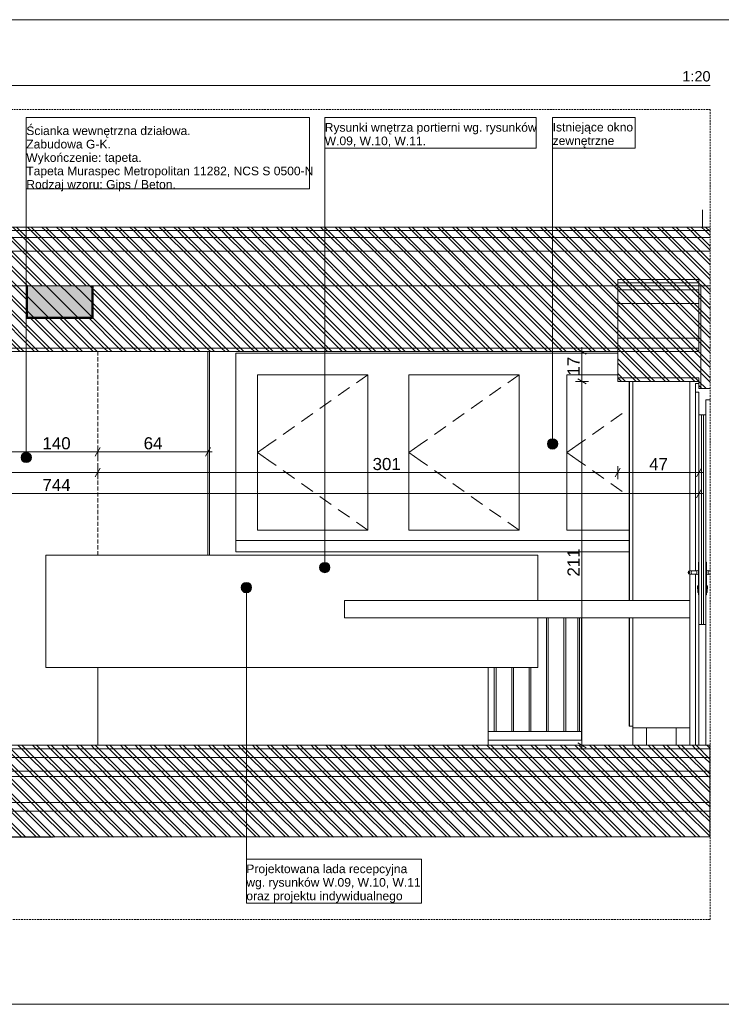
# Model space of a CAD drawing. Extents: x 180 to 9540, y 54 to 2910.
# Tile 3 of 82: x 2070 to 4101, y 60 to 2910. Entities that reach past the tile are written whole.
import ezdxf
from ezdxf.xclip import XClip

# ---------------------------------------------------------------- set-up
doc = ezdxf.new("R2010")
doc.units = 0
doc.header["$MEASUREMENT"] = 0
doc.header["$XCLIPFRAME"] = 0
for name, pattern in [('Krawędzie ukryte', [34, 24, -10]), ('Przerywana', [48, 24, -24]), ('Przerywana długa', [78, 50, -28])]:
    doc.linetypes.add(name, pattern=pattern)
for name, color, linetype in [('230-A Ściany działowe', 7, 'Continuous'), ('320-W Umeblowanie', 7, 'Continuous'), ('370-W Ściany projektowane', 7, 'Continuous'), ('380-W Istniejące elementy_ rury_ skrzynki', 7, 'Continuous'), ('399-W Wymiary i opisy', 7, 'Continuous'), ('420-K Ściany', 7, 'Continuous'), ('450-K Belki', 7, 'Continuous'), ('460-K Stropy', 7, 'Continuous'), ('530-I Wod_Kan', 7, 'Continuous'), ('810-G Ogólne', 7, 'Continuous'), ('820-G Rysunki Obrazki', 7, 'Continuous'), ('824-G Wypełnienia RŚ', 7, 'Continuous'), ('840-G Znaczniki ogólne', 7, 'Continuous')]:
    doc.layers.add(name, color=color, linetype=linetype)
doc.styles.add('STYL_AUTOMATYCZNY_2', font='arial.ttf')
doc.styles.add('STYL_AUTOMATYCZNY_3', font='arial.ttf')
pattern_1 = [(135, (4101.5, 809.8), (21.2132, 21.2132), [])]

# ---------------------------------------------------------------- blocks, each defined once
blk = doc.blocks.new('Rysunek_1_1', base_point=(4101.5, 809.8))
at = {"layer": '230-A Ściany działowe', "linetype": 'Continuous', "lineweight": 13}
h = blk.add_hatch(dxfattribs=at)
h.set_pattern_fill('Ściany_istniejące_0001', color=8, style=0, pattern_type=2)
h.set_pattern_definition(pattern_1)
h.paths.add_polyline_path([(4068.4, 2139.7), (4041.3, 2139.7), (4041.3, 1959.7), (4041.3, 1842.3), (4068.4, 1842.3)])
h = blk.add_hatch(dxfattribs=at)
h.set_pattern_fill('Ściany_istniejące_0001', color=8, style=0, pattern_type=2)
h.set_pattern_definition(pattern_1)
h.paths.add_polyline_path([(4036.3, 1842.3), (4041.3, 1842.3), (4041.3, 1959.7), (4036.3, 1959.7)])
at = {"layer": '450-K Belki', "linetype": 'Continuous', "lineweight": 0, "true_color": 0xbebebe}
blk.add_hatch(color=9, dxfattribs=at).paths.add_polyline_path([(2281.3, 2047.3), (2281.3, 2139.7), (2091.3, 2139.7), (2091.3, 2047.3)])
at = {"layer": '460-K Stropy', "linetype": 'Continuous', "lineweight": 13}
h = blk.add_hatch(dxfattribs=at)
h.set_pattern_fill('Ściany_istniejące_0001', color=8, style=0, pattern_type=2)
h.set_pattern_definition(pattern_1)
h.paths.add_polyline_path([(4068.4, 2309.8), (266.7, 2309.8), (266.7, 2299.8), (4068.4, 2299.8)])
h = blk.add_hatch(dxfattribs=at)
h.set_pattern_fill('Ściany_istniejące_0001', color=8, style=0, pattern_type=2)
h.set_pattern_definition(pattern_1)
h.paths.add_polyline_path([(4068.4, 2299.8), (266.7, 2299.8), (266.7, 2279.8), (4068.4, 2279.8)])
h = blk.add_hatch(dxfattribs=at)
h.set_pattern_fill('Ściany_istniejące_0001', color=8, style=0, pattern_type=2)
h.set_pattern_definition(pattern_1)
h.paths.add_polyline_path([(4068.4, 2279.8), (266.7, 2279.8), (4068.4, 2279.7)])
h = blk.add_hatch(dxfattribs=at)
h.set_pattern_fill('Ściany_istniejące_0001', color=8, style=0, pattern_type=2)
h.set_pattern_definition(pattern_1)
h.paths.add_polyline_path([(4068.4, 2279.7), (266.7, 2279.7), (266.7, 2239.7), (4068.4, 2239.7)])
h = blk.add_hatch(dxfattribs=at)
h.set_pattern_fill('Ściany_istniejące_0001', color=8, style=0, pattern_type=2)
h.set_pattern_definition(pattern_1)
h.paths.add_polyline_path([(266.7, 2139.7), (301.3, 2139.7), (2091.3, 2139.7), (2281.3, 2139.7), (3801.3, 2139.7), (3801.3, 2158.3), (4036.3, 2158.3), (4036.3, 2139.7), (4041.3, 2139.7), (4068.4, 2139.7), (4068.4, 2239.7), (266.7, 2239.7)])
h = blk.add_hatch(dxfattribs=at)
h.set_pattern_fill('Ściany_istniejące_0001', color=8, style=0, pattern_type=2)
h.set_pattern_definition(pattern_1)
h.paths.add_polyline_path([(301.3, 1959.7), (316.3, 1959.7), (3801.3, 1959.7), (3801.3, 2139.7), (2281.3, 2139.7), (2281.3, 2047.3), (2091.3, 2047.3), (2091.3, 2139.7), (301.3, 2139.7)])
h = blk.add_hatch(dxfattribs=at)
h.set_pattern_fill('Ściany_istniejące_0001', color=8, style=0, pattern_type=2)
h.set_pattern_definition(pattern_1)
h.paths.add_polyline_path([(3801.3, 2158.3), (3801.3, 2148.3), (4036.3, 2148.3), (4036.3, 2158.3)])
h = blk.add_hatch(dxfattribs=at)
h.set_pattern_fill('Ściany_istniejące_0001', color=8, style=0, pattern_type=2)
h.set_pattern_definition(pattern_1)
h.paths.add_polyline_path([(3801.3, 2148.3), (3801.3, 2128.3), (4036.3, 2128.3), (4036.3, 2148.3)])
h = blk.add_hatch(dxfattribs=at)
h.set_pattern_fill('Ściany_istniejące_0001', color=8, style=0, pattern_type=2)
h.set_pattern_definition(pattern_1)
h.paths.add_polyline_path([(4036.3, 2139.7), (4036.3, 1959.7), (4041.3, 1959.7), (4041.3, 2139.7)])
h = blk.add_hatch(dxfattribs=at)
h.set_pattern_fill('Ściany_istniejące_0001', color=8, style=0, pattern_type=2)
h.set_pattern_definition(pattern_1)
h.paths.add_polyline_path([(3801.3, 2128.3), (4036.3, 2128.2)])
h = blk.add_hatch(dxfattribs=at)
h.set_pattern_fill('Ściany_istniejące_0001', color=8, style=0, pattern_type=2)
h.set_pattern_definition(pattern_1)
h.paths.add_polyline_path([(3801.3, 2128.2), (3801.3, 2088.2), (4036.3, 2088.2), (4036.3, 2128.2)])
h = blk.add_hatch(dxfattribs=at)
h.set_pattern_fill('Ściany_istniejące_0001', color=8, style=0, pattern_type=2)
h.set_pattern_definition(pattern_1)
h.paths.add_polyline_path([(3801.3, 2088.2), (3801.3, 1988.2), (4036.3, 1988.2), (4036.3, 2088.2)])
h = blk.add_hatch(dxfattribs=at)
h.set_pattern_fill('Ściany_istniejące_0001', color=8, style=0, pattern_type=2)
h.set_pattern_definition(pattern_1)
h.paths.add_polyline_path([(3801.3, 1988.2), (3801.3, 1873.2), (4036.3, 1873.2), (4036.3, 1988.2)])
h = blk.add_hatch(dxfattribs=at)
h.set_pattern_fill('Ściany_istniejące_0001', color=8, style=0, pattern_type=2)
h.set_pattern_definition(pattern_1)
h.paths.add_polyline_path([(316.3, 1959.7), (316.3, 1949.7), (3801.3, 1949.7), (3801.3, 1959.7)])
h = blk.add_hatch(dxfattribs=at)
h.set_pattern_fill('Ściany_istniejące_0001', color=8, style=0, pattern_type=2)
h.set_pattern_definition(pattern_1)
h.paths.add_polyline_path([(3801.3, 1863.2), (4036.3, 1863.2), (4036.3, 1873.2), (3801.3, 1873.2)])
h = blk.add_hatch(dxfattribs=at)
h.set_pattern_fill('Ściany_istniejące_0001', color=8, style=0, pattern_type=2)
h.set_pattern_definition(pattern_1)
h.paths.add_polyline_path([(266.7, 809.8), (266.7, 799.8), (4068.4, 799.8), (4068.4, 809.8)])
h = blk.add_hatch(dxfattribs=at)
h.set_pattern_fill('Ściany_istniejące_0001', color=8, style=0, pattern_type=2)
h.set_pattern_definition(pattern_1)
h.paths.add_polyline_path([(266.7, 799.8), (266.7, 774.8), (4068.4, 774.8), (4068.4, 799.8)])
h = blk.add_hatch(dxfattribs=at)
h.set_pattern_fill('Ściany_istniejące_0001', color=8, style=0, pattern_type=2)
h.set_pattern_definition(pattern_1)
h.paths.add_polyline_path([(266.7, 774.8), (266.7, 734.8), (4068.4, 734.8), (4068.4, 774.8)])
h = blk.add_hatch(dxfattribs=at)
h.set_pattern_fill('Ściany_istniejące_0001', color=8, style=0, pattern_type=2)
h.set_pattern_definition(pattern_1)
h.paths.add_polyline_path([(266.7, 734.8), (266.7, 719.8), (4068.4, 719.8), (4068.4, 734.8)])
h = blk.add_hatch(dxfattribs=at)
h.set_pattern_fill('Ściany_istniejące_0001', color=8, style=0, pattern_type=2)
h.set_pattern_definition(pattern_1)
h.paths.add_polyline_path([(266.7, 719.8), (266.7, 719.5), (4068.4, 719.5), (4068.4, 719.8)])
h = blk.add_hatch(dxfattribs=at)
h.set_pattern_fill('Ściany_istniejące_0001', color=8, style=0, pattern_type=2)
h.set_pattern_definition(pattern_1)
h.paths.add_polyline_path([(266.7, 719.5), (266.7, 644.5), (4068.4, 644.5), (4068.4, 719.5)])
h = blk.add_hatch(dxfattribs=at)
h.set_pattern_fill('Ściany_istniejące_0001', color=8, style=0, pattern_type=2)
h.set_pattern_definition(pattern_1)
h.paths.add_polyline_path([(266.7, 644.5), (266.7, 619.5), (4068.4, 619.5), (4068.4, 644.5)])
h = blk.add_hatch(dxfattribs=at)
h.set_pattern_fill('Ściany_istniejące_0001', color=8, style=0, pattern_type=2)
h.set_pattern_definition(pattern_1)
h.paths.add_polyline_path([(266.7, 544.5), (4068.4, 544.5), (4068.4, 619.5), (266.7, 619.5)])
at = {"layer": '820-G Rysunki Obrazki', "linetype": 'Continuous', "lineweight": 13}
for points in [[(3597.8, 1682.1), (3598.9, 1676.4), (3602.2, 1671.5), (3607, 1668.3), (3612.8, 1667.1), (3618.5, 1668.3), (3623.4, 1671.5), (3626.6, 1676.4), (3627.8, 1682.1), (3626.6, 1687.9), (3623.4, 1692.7), (3618.5, 1696), (3612.8, 1697.1), (3607, 1696), (3602.2, 1692.7), (3598.9, 1687.9)], [(2074.4, 1642.8), (2075.6, 1637.1), (2078.8, 1632.2), (2083.7, 1629), (2089.4, 1627.8), (2095.2, 1629), (2100, 1632.2), (2103.3, 1637.1), (2104.4, 1642.8), (2103.3, 1648.6), (2100, 1653.4), (2095.2, 1656.7), (2089.4, 1657.8), (2083.7, 1656.7), (2078.8, 1653.4), (2075.6, 1648.6)], [(2938.2, 1324.3), (2939.4, 1318.5), (2942.6, 1313.7), (2947.5, 1310.4), (2953.2, 1309.3), (2959, 1310.4), (2963.8, 1313.7), (2967.1, 1318.5), (2968.2, 1324.3), (2967.1, 1330), (2963.8, 1334.9), (2959, 1338.1), (2953.2, 1339.3), (2947.5, 1338.1), (2942.6, 1334.9), (2939.4, 1330)], [(2711.3, 1266.1), (2712.5, 1260.3), (2715.7, 1255.4), (2720.6, 1252.2), (2726.3, 1251.1), (2732.1, 1252.2), (2736.9, 1255.4), (2740.2, 1260.3), (2741.3, 1266.1), (2740.2, 1271.8), (2736.9, 1276.7), (2732.1, 1279.9), (2726.3, 1281.1), (2720.6, 1279.9), (2715.7, 1276.7), (2712.5, 1271.8)]]:
    blk.add_hatch(color=154, dxfattribs=at).paths.add_polyline_path(points)
at = {"layer": '824-G Wypełnienia RŚ', "linetype": 'Continuous', "lineweight": 13}
h = blk.add_hatch(dxfattribs=at)
h.set_pattern_fill('_Poza_zakresem_opracowan_3E', color=8, style=0, pattern_type=2)
h.set_pattern_definition([(135.0483, (2167.91, 2076.05), (21.1774, 21.21317), [])])
h.paths.add_polyline_path([(4068.4, 2309.8), (266.7, 2309.8), (266.7, 1842.4), (316.3, 1842.3), (316.2, 1949.5), (3801.3, 1949.5), (3801.3, 1863.2), (4036.3, 1863.2), (4036.3, 1842.3), (4068.4, 1842.3)])
h = blk.add_hatch(dxfattribs=at)
h.set_pattern_fill('_Poza_zakresem_opracowan_3E', color=8, style=0, pattern_type=2)
h.set_pattern_definition([(135, (2167.146, 676.53), (21.2132, 21.2132), [])])
h.paths.add_polyline_path([(4068.1, 809.8), (266.7, 809.8), (266.7, 543.3), (4068.1, 544.5)])
at = {"color": 150, "linetype": 'Krawędzie ukryte', "lineweight": 13, "ltscale": 0.5}
blk.add_line((2296.2, 1359.8), (2296.2, 1949.7), dxfattribs=at)
at = {"layer": '230-A Ściany działowe', "color": 7, "linetype": 'Continuous', "lineweight": 13, "ltscale": 0.5}
for p, q in [((4026.3, 1857.3), (4026.3, 1832.3)), ((4026.3, 1857.3), (4026.3, 1857.3)), ((4036.3, 1873.2), (4036.3, 1863.2)), ((4026.3, 1314.8), (4026.3, 1832.3)), ((4026.3, 1832.3), (4026.3, 1832.3)), ((4041.3, 1842.3), (4036.3, 1842.3)), ((4036.3, 1815.8), (4036.3, 1832.3)), ((4068.4, 1842.3), (4041.3, 1842.3)), ((4036.3, 1765.8), (4036.3, 1815.8)), ((4036.3, 1815.8), (4036.3, 1815.8)), ((4036.3, 1339.8), (4036.3, 1765.8)), ((4036.3, 1765.8), (4036.3, 1159.8)), ((4036.3, 1765.8), (4036.3, 1765.8)), ((4043.3, 1159.8), (4043.3, 1765.8)), ((4049.3, 1159.8), (4049.3, 1765.8)), ((4056.3, 1765.8), (4056.3, 1159.8)), ((4036.3, 1521.1), (4036.3, 1499.1)), ((4056.4, 1521.1), (4056.4, 1499.1)), ((4036.3, 1480.7), (4036.3, 1451.2)), ((4056.4, 1480.7), (4056.4, 1451.2)), ((4036.3, 1432.8), (4036.3, 1403.4)), ((4056.4, 1432.8), (4056.4, 1403.4)), ((4036.3, 1385), (4036.3, 1355.5)), ((4056.4, 1385), (4056.4, 1355.5)), ((4034.8, 1339.8), (4034.8, 1244.8)), ((4036.3, 1339.8), (4034.8, 1339.8)), ((4036.3, 1342.3), (4036.3, 1339.8)), ((4056.3, 1339.8), (4057.8, 1339.8)), ((4056.4, 1342.3), (4056.4, 1339.8)), ((4057.8, 1339.8), (4057.8, 1244.8)), ((4004.8, 1309.8), (4006.3, 1313.3)), ((4005.9, 1309.8), (4007.3, 1313.3)), ((4006.3, 1313.3), (4009.8, 1314.8)), ((4009.1, 1309.8), (4010.2, 1313.3)), ((4009.8, 1314.8), (4010.6, 1314.8)), ((4010.6, 1314.8), (4012.8, 1314.8)), ((4012.8, 1314.8), (4016, 1314.8)), ((4014, 1309.8), (4014.6, 1313.3)), ((4016, 1314.8), (4019.8, 1314.8)), ((4019.8, 1314.8), (4029.8, 1314.8)), ((4029.8, 1315.8), (4034.8, 1316.3)), ((4029.8, 1315.8), (4029.8, 1315)), ((4029.8, 1315), (4029.8, 1314.8)), ((4029.8, 1313.3), (4029.8, 1314.8)), ((4029.8, 1309.8), (4029.8, 1313.3)), ((4034.8, 1316.3), (4034.8, 1315.4)), ((4034.8, 1315.4), (4034.8, 1313)), ((4062.8, 1315.8), (4057.8, 1316.3)), ((4062.8, 1315.8), (4062.8, 1315)), ((4062.8, 1315), (4062.8, 1312.8)), ((4062.8, 1313.3), (4062.8, 1314.8)), ((4068.4, 1314.8), (4062.8, 1314.8)), ((4062.8, 1309.8), (4062.8, 1313.3)), ((4062.8, 1312.8), (4062.8, 1309.8)), ((4006.3, 1306.3), (4004.8, 1309.8)), ((4007.3, 1306.3), (4005.9, 1309.8)), ((4009.8, 1304.8), (4006.3, 1306.3)), ((4010.2, 1306.3), (4009.1, 1309.8)), ((4009.8, 1304.8), (4010.6, 1304.8)), ((4010.6, 1304.8), (4012.8, 1304.8)), ((4012.8, 1304.8), (4016, 1304.8)), ((4014.6, 1306.3), (4014, 1309.8)), ((4016, 1304.8), (4019.8, 1304.8)), ((4019.8, 1304.8), (4029.8, 1304.8)), ((4026.3, 809.8), (4026.3, 1304.8)), ((4029.8, 1306.3), (4029.8, 1309.8)), ((4029.8, 1304.8), (4029.8, 1306.3)), ((4029.8, 1304.8), (4029.8, 1304.6)), ((4029.8, 1304.6), (4029.8, 1303.8)), ((4029.8, 1303.8), (4034.8, 1303.3)), ((4034.8, 1306.5), (4034.8, 1304.2)), ((4034.8, 1304.2), (4034.8, 1303.3)), ((4062.8, 1303.8), (4057.8, 1303.3)), ((4062.8, 1309.8), (4062.8, 1306.8)), ((4062.8, 1306.3), (4062.8, 1309.8)), ((4062.8, 1306.8), (4062.8, 1304.6)), ((4062.8, 1304.8), (4062.8, 1306.3)), ((4068.4, 1304.8), (4062.8, 1304.8)), ((4062.8, 1304.6), (4062.8, 1303.8)), ((4031.8, 1270.3), (4032.8, 1270.8)), ((4031.8, 1270.3), (4031.8, 1269.3)), ((4031.8, 1269.3), (4031.8, 1266.8)), ((4031.8, 1266.8), (4031.8, 1264.3)), ((4031.8, 1264.3), (4031.8, 1263.3)), ((4031.8, 1263.3), (4032.8, 1262.8)), ((4032.8, 1272.3), (4034.8, 1273.3)), ((4032.8, 1272.3), (4032.8, 1271)), ((4032.8, 1271), (4032.8, 1267.3)), ((4032.8, 1267.3), (4032.8, 1262.3)), ((4032.8, 1262.3), (4032.8, 1257.3)), ((4032.8, 1257.3), (4032.8, 1253.6)), ((4034.8, 1273.3), (4034.8, 1271.8)), ((4034.8, 1271.8), (4034.8, 1267.8)), ((4034.8, 1256.8), (4034.8, 1252.8)), ((4036.3, 1240.6), (4036.3, 1270.1)), ((4056.4, 1240.6), (4056.4, 1270.1)), ((4059.8, 1272.3), (4057.8, 1273.3)), ((4059.8, 1272.3), (4059.8, 1271)), ((4059.8, 1271), (4059.8, 1267.3)), ((4060.8, 1270.3), (4059.8, 1270.8)), ((4059.8, 1267.3), (4059.8, 1262.3)), ((4060.8, 1263.3), (4059.8, 1262.8)), ((4059.8, 1262.3), (4059.8, 1257.3)), ((4059.8, 1257.3), (4059.8, 1253.6)), ((4060.8, 1270.3), (4060.8, 1269.3)), ((4060.8, 1269.3), (4060.8, 1266.8)), ((4060.8, 1266.8), (4060.8, 1264.3)), ((4060.8, 1264.3), (4060.8, 1263.3)), ((4032.8, 1253.6), (4032.8, 1252.3)), ((4032.8, 1252.3), (4034.8, 1251.3)), ((4034.8, 1252.8), (4034.8, 1251.3)), ((4036.3, 1244.8), (4034.8, 1244.8)), ((4036.3, 1159.8), (4036.3, 1244.8)), ((4056.3, 1244.8), (4057.8, 1244.8)), ((4059.8, 1252.3), (4057.8, 1251.3)), ((4059.8, 1253.6), (4059.8, 1252.3)), ((4036.3, 1192.8), (4036.3, 1222.2)), ((4056.4, 1192.8), (4056.4, 1222.2)), ((4036.3, 1144.9), (4036.3, 1174.4)), ((4056.4, 1144.9), (4056.4, 1174.4)), ((4036.3, 809.8), (4036.3, 1159.8)), ((4036.3, 1159.8), (4036.3, 1159.8)), ((4036.3, 1104.5), (4036.3, 1126.5)), ((4056.4, 1104.5), (4056.4, 1126.5))]:
    blk.add_line(p, q, dxfattribs=at)
at = {"layer": '230-A Ściany działowe', "color": 7, "linetype": 'Continuous', "lineweight": 20, "ltscale": 0.5}
for p, q in [((4026.3, 1857.3), (4026.3, 1832.3)), ((4036.3, 1857.3), (4026.3, 1857.3)), ((4036.3, 1832.3), (4026.3, 1832.3)), ((4056.3, 1809.8), (4056.3, 1765.8)), ((4068.4, 1809.8), (4056.3, 1809.8)), ((4056.3, 1765.8), (4036.3, 1765.8)), ((4043.3, 1765.8), (4043.3, 1159.8)), ((4049.3, 1159.8), (4049.3, 1765.8)), ((4036.3, 1159.8), (4036.3, 809.8)), ((4056.3, 1159.8), (4036.3, 1159.8)), ((4056.3, 1159.8), (4056.3, 809.8))]:
    blk.add_line(p, q, dxfattribs=at)
at = {"layer": '230-A Ściany działowe', "color": 7, "linetype": 'Continuous', "lineweight": 13, "ltscale": 0.5, "flags": 128}
for points in [[(4041.3, 2139.7), (4041.3, 1959.7), (4041.3, 1842.3)], [(4036.3, 1863.2), (4036.3, 1857.3), (4036.3, 1842.3)]]:
    blk.add_lwpolyline(points, dxfattribs=at)
at = {"layer": '230-A Ściany działowe', "color": 7, "linetype": 'Continuous', "lineweight": 20, "ltscale": 0.5, "flags": 128}
blk.add_lwpolyline([(4036.3, 1832.3), (4036.3, 1815.8), (4036.3, 1765.8)], dxfattribs=at)
at = {"layer": '320-W Umeblowanie', "color": 94, "linetype": 'Continuous', "lineweight": 0, "ltscale": 0.5}
for p, q in [((2620.1, 1359.8), (2620.1, 1949.7)), ((4010.1, 1863.2), (4010.1, 1314.8)), ((4036.3, 1857.3), (4036.3, 1863.2)), ((2146.2, 1359.8), (2146.3, 1359.8)), ((2146.2, 1034.8), (2146.2, 1359.8)), ((2146.3, 1359.8), (3570.1, 1359.8)), ((2146.3, 1034.8), (2146.3, 1359.8)), ((3570.1, 1229), (3570.1, 1359.8)), ((4010.1, 1304.8), (4010.1, 809.8)), ((3010.6, 1179), (3010.6, 1229)), ((3010.6, 1229), (3010.6, 1229)), ((3010.6, 1229), (4010, 1229)), ((4010, 1179), (4010, 1229)), ((3010.6, 1179), (4010, 1179)), ((3010.6, 1179), (3010.6, 1179)), ((3570.1, 1034.8), (3570.1, 1179)), ((2146.2, 1034.8), (2146.3, 1034.8)), ((2146.3, 1034.8), (3570.1, 1034.8)), ((2296.3, 809.8), (2296.3, 1034.8)), ((3426.4, 809.8), (3426.4, 1034.8))]:
    blk.add_line(p, q, dxfattribs=at)
at = {"layer": '320-W Umeblowanie', "color": 7, "linetype": 'Continuous', "lineweight": 15, "ltscale": 0.5}
for p, q in [((3595.2, 1179), (3595.2, 849.8)), ((3600.2, 849.8), (3600.2, 1179)), ((3645.6, 1179), (3645.6, 849.8)), ((3650.6, 849.8), (3650.6, 1179)), ((3686, 849.8), (3686, 1179)), ((3691, 849.8), (3691, 1179)), ((3696, 1179), (3696, 849.8)), ((3444, 1034.8), (3444, 849.8)), ((3449, 849.8), (3449, 1034.8)), ((3494.4, 1034.8), (3494.4, 849.8)), ((3499.4, 849.8), (3499.4, 1034.8)), ((3544.8, 1034.8), (3544.8, 849.8)), ((3549.8, 849.8), (3549.8, 1034.8)), ((3444, 849.8), (3426.4, 849.8)), ((3444, 849.8), (3449, 849.8)), ((3494.4, 849.8), (3449, 849.8)), ((3494.4, 849.8), (3499.4, 849.8)), ((3544.8, 849.8), (3499.4, 849.8)), ((3544.8, 849.8), (3549.8, 849.8)), ((3595.2, 849.8), (3549.8, 849.8)), ((3595.2, 849.8), (3600.2, 849.8)), ((3645.6, 849.8), (3600.2, 849.8)), ((3645.6, 849.8), (3650.6, 849.8)), ((3696, 849.8), (3650.6, 849.8)), ((3696, 824.8), (3696, 849.8)), ((3426.4, 824.8), (3696, 824.8))]:
    blk.add_line(p, q, dxfattribs=at)
at = {"layer": '370-W Ściany projektowane', "color": 94, "linetype": 'Continuous', "lineweight": 0, "ltscale": 0.5}
blk.add_line((2615.2, 1359.8), (2615.2, 1949.7), dxfattribs=at)
at = {"layer": '380-W Istniejące elementy_ rury_ skrzynki', "color": 150, "linetype": 'Continuous', "lineweight": 13, "ltscale": 0.5}
for p, q in [((3834.8, 1863.2), (3834.8, 1229)), ((3834.9, 1229), (3834.9, 1863.2)), ((3834.9, 1863.2), (3834.9, 1229)), ((3844.9, 1229), (3844.9, 1863.2)), ((4009.9, 1314.8), (4009.9, 1863.2)), ((4009.9, 1229), (4009.9, 1304.8)), ((3834.8, 1179), (3834.8, 865)), ((3834.9, 865), (3834.9, 1179)), ((3834.9, 1179), (3834.9, 865)), ((3844.9, 859.8), (3844.9, 1179)), ((4009.9, 859.8), (4009.9, 1179)), ((3834.8, 865), (3834.9, 865)), ((3834.8, 865), (3834.9, 865)), ((3844.9, 865), (3834.9, 865)), ((3844.9, 859.8), (3844.9, 865)), ((3844.9, 809.8), (3844.9, 859.8)), ((3844.9, 809.8), (3844.9, 859.8)), ((3844.9, 859.8), (3844.9, 859.8)), ((3844.9, 859.8), (3884.9, 859.8)), ((3884.9, 809.8), (3884.9, 859.8)), ((3884.9, 859.8), (3969.9, 859.8)), ((3969.9, 809.8), (3969.9, 859.8)), ((3969.9, 859.8), (4009.9, 859.8)), ((3969.9, 809.8), (3969.9, 859.8)), ((4009.9, 809.8), (4009.9, 859.8))]:
    blk.add_line(p, q, dxfattribs=at)
at = {"layer": '399-W Wymiary i opisy', "color": 154, "linetype": 'Continuous', "lineweight": 13, "ltscale": 0.5}
for p, q in [((3716.5, 1949.5), (3679, 1949.5)), ((3710.3, 1942.3), (3685.3, 1956.7)), ((3697.8, 1949.5), (3697.8, 1961.7)), ((3697.8, 1863.2), (3697.8, 1949.5)), ((3716.5, 1863.2), (3679, 1863.2)), ((3685.3, 1870.4), (3710.3, 1856)), ((3697.8, 809.8), (3697.8, 1863.2)), ((1597.2, 1658.9), (2296.2, 1658.9)), ((2303.5, 1671.4), (2289, 1646.4)), ((2296.2, 1640.1), (2296.2, 1677.6)), ((2296.2, 1658.9), (2615.2, 1658.9)), ((2608, 1646.4), (2622.5, 1671.4)), ((2615.2, 1640.1), (2615.2, 1677.6)), ((2615.2, 1658.9), (2627.5, 1658.9)), ((342.5, 1598.9), (2296.2, 1598.9)), ((2303.5, 1611.4), (2289, 1586.4)), ((2296.2, 1580.1), (2296.2, 1617.6)), ((2296.2, 1598.9), (3801.3, 1598.9)), ((3808.5, 1611.4), (3794.1, 1586.4)), ((3801.3, 1580.1), (3801.3, 1617.6)), ((3801.3, 1598.9), (4036.3, 1598.9)), ((4029.1, 1586.4), (4043.5, 1611.4)), ((4036.3, 1580.1), (4036.3, 1617.6)), ((4036.3, 1598.9), (4048.5, 1598.9)), ((4029.1, 1526.4), (4043.5, 1551.4)), ((4036.3, 1520.1), (4036.3, 1557.6)), ((316.2, 1538.9), (4036.3, 1538.9)), ((4036.3, 1538.9), (4048.5, 1538.9)), ((3716.5, 809.8), (3679, 809.8)), ((3685.3, 817), (3710.3, 802.6)), ((3697.8, 797.6), (3697.8, 809.8))]:
    blk.add_line(p, q, dxfattribs=at)
at = {"layer": '420-K Ściany', "color": 7, "linetype": 'Continuous', "lineweight": 13, "ltscale": 0.5}
for p, q in [((2696, 1944.8), (3801.3, 1944.8)), ((2696, 1402.3), (2696, 1944.8)), ((2758.5, 1432.3), (2758.5, 1882.3)), ((2758.5, 1882.3), (3078.4, 1882.3)), ((3078.4, 1882.3), (3045.6, 1859.3)), ((3078.4, 1882.3), (3078.4, 1432.3)), ((3196.4, 1432.3), (3196.4, 1882.3)), ((3196.4, 1882.3), (3516.2, 1882.3)), ((3516.2, 1882.3), (3483.5, 1859.3)), ((3516.2, 1882.3), (3516.2, 1432.3)), ((3653.7, 1432.3), (3653.7, 1882.3)), ((3653.7, 1882.3), (3801.3, 1882.3)), ((3025.2, 1844.9), (2992.5, 1821.9)), ((3463, 1844.9), (3430.3, 1821.9)), ((2972, 1807.5), (2939.3, 1784.5)), ((3409.9, 1807.5), (3377.1, 1784.5)), ((2918.9, 1770.1), (2886.2, 1747.1)), ((3356.7, 1770.1), (3324, 1747.1)), ((3814, 1770.1), (3781.3, 1747.1)), ((3834.8, 1784.7), (3834.5, 1784.5)), ((2865.7, 1732.7), (2833, 1709.7)), ((3303.5, 1732.7), (3270.8, 1709.7)), ((3760.9, 1732.7), (3728.2, 1709.7)), ((2812.5, 1695.3), (2791.2, 1680.3)), ((3250.4, 1695.3), (3229.1, 1680.3)), ((3707.7, 1695.3), (3686.4, 1680.3)), ((2791.2, 1680.3), (2758.5, 1657.3)), ((2791.2, 1634.3), (2758.5, 1657.3)), ((3229.1, 1680.3), (3196.4, 1657.3)), ((3229.1, 1634.3), (3196.4, 1657.3)), ((3686.4, 1680.3), (3653.7, 1657.3)), ((3686.4, 1634.3), (3653.7, 1657.3)), ((2812.5, 1619.3), (2791.2, 1634.3)), ((3250.4, 1619.3), (3229.1, 1634.3)), ((3707.7, 1619.3), (3686.4, 1634.3)), ((2865.7, 1581.9), (2833, 1604.9)), ((3303.5, 1581.9), (3270.8, 1604.9)), ((3760.9, 1581.9), (3728.2, 1604.9)), ((2918.9, 1544.5), (2886.2, 1567.5)), ((3356.7, 1544.5), (3324, 1567.5)), ((3814, 1544.5), (3781.3, 1567.5)), ((2972, 1507.1), (2939.3, 1530.1)), ((3409.9, 1507.1), (3377.1, 1530.1)), ((3834.8, 1529.9), (3834.5, 1530.1)), ((3025.2, 1469.7), (2992.5, 1492.7)), ((3463, 1469.7), (3430.3, 1492.7)), ((3078.4, 1432.3), (3045.6, 1455.3)), ((3516.2, 1432.3), (3483.5, 1455.3)), ((3078.4, 1432.3), (2758.5, 1432.3)), ((3516.2, 1432.3), (3196.4, 1432.3)), ((3834.8, 1432.3), (3653.7, 1432.3)), ((3834.8, 1402.3), (2696, 1402.3)), ((2696, 1369.8), (2696, 1402.3)), ((3834.8, 1369.8), (2696, 1369.8))]:
    blk.add_line(p, q, dxfattribs=at)
at = {"layer": '450-K Belki', "color": 7, "linetype": 'Continuous', "lineweight": 50, "ltscale": 0.5}
for p, q in [((2091.3, 2139.7), (2091.3, 2047.3)), ((2281.3, 2139.7), (2281.3, 2047.3)), ((2281.3, 2047.3), (2091.3, 2047.3))]:
    blk.add_line(p, q, dxfattribs=at)
at = {"layer": '460-K Stropy', "color": 7, "linetype": 'Continuous', "lineweight": 13, "ltscale": 0.5}
for p, q in [((4068.4, 2309.8), (266.7, 2309.8)), ((4068.4, 2299.8), (266.7, 2299.8)), ((4068.4, 2279.7), (266.7, 2279.7)), ((4068.4, 2239.7), (266.7, 2239.7)), ((4036.3, 2158.3), (3801.3, 2158.3)), ((4036.3, 2148.3), (3801.3, 2148.3)), ((3801.3, 2128.2), (3801.3, 2088.2)), ((4036.3, 2128.2), (3801.3, 2128.2)), ((4036.3, 2128.2), (4036.3, 2088.2)), ((3801.3, 2088.2), (3801.3, 1988.2)), ((4036.3, 2088.2), (3801.3, 2088.2)), ((4036.3, 2088.2), (4036.3, 1988.2)), ((4036.3, 1988.2), (3801.3, 1988.2)), ((4036.3, 1988.2), (4036.3, 1959.7)), ((4036.3, 1959.7), (316.3, 1959.7)), ((4036.3, 1949.7), (316.3, 1949.7)), ((3801.3, 1863.2), (3801.3, 1949.7)), ((4036.3, 1959.7), (4036.3, 1949.7)), ((4036.3, 1873.2), (3801.3, 1873.2)), ((3801.3, 1863.2), (3801.3, 1863.2)), ((4036.3, 1863.2), (3801.3, 1863.2)), ((4068.4, 799.8), (266.7, 799.8)), ((4068.4, 774.8), (266.7, 774.8)), ((4068.4, 734.8), (266.7, 734.8)), ((4068.4, 719.5), (266.7, 719.5)), ((4068.4, 644.5), (266.7, 644.5)), ((4068.4, 619.5), (266.7, 619.5)), ((4068.4, 544.5), (266.7, 544.5))]:
    blk.add_line(p, q, dxfattribs=at)
at = {"layer": '460-K Stropy', "color": 7, "linetype": 'Przerywana', "lineweight": 13, "ltscale": 0.5}
for p, q in [((4068.4, 2279.8), (266.7, 2279.8)), ((4036.3, 2128.3), (3801.3, 2128.3)), ((4068.4, 719.8), (266.7, 719.8))]:
    blk.add_line(p, q, dxfattribs=at)
at = {"layer": '460-K Stropy', "color": 7, "linetype": 'Continuous', "lineweight": 13, "ltscale": 0.5, "flags": 128}
for points in [[(4068.4, 2139.7), (4041.3, 2139.7), (2281.3, 2139.7), (2091.3, 2139.7), (301.3, 2139.7), (266.7, 2139.7)], [(3801.3, 2158.3), (3801.3, 2148.3), (3801.3, 2128.3)], [(4036.3, 2158.3), (4036.3, 2148.3), (4036.3, 2128.3)], [(3801.3, 1988.2), (3801.3, 1873.2), (3801.3, 1863.2)], [(4068.4, 809.8), (4056.3, 809.8), (4036.3, 809.8), (301.3, 809.8), (281.3, 809.8), (266.7, 809.8)]]:
    blk.add_lwpolyline(points, dxfattribs=at)
at = {"layer": '530-I Wod_Kan', "color": 7, "linetype": 'Continuous', "lineweight": 13, "ltscale": 0.5}
blk.add_line((4046.3, 2309.8), (4046.3, 2359.8), dxfattribs=at)
at = {"layer": '820-G Rysunki Obrazki', "color": 154, "linetype": 'Continuous', "lineweight": 13, "ltscale": 0.5}
for p, q in [((2908.8, 2626.9), (2089.4, 2626.9)), ((2089.4, 2626.9), (2089.4, 2420.5)), ((2908.8, 2420.5), (2908.8, 2626.9)), ((3565.4, 2626.9), (2953.2, 2626.9)), ((2953.2, 2626.9), (2953.2, 2538.4)), ((3565.4, 2538.4), (3565.4, 2626.9)), ((3851.5, 2626.9), (3612.8, 2626.9)), ((3612.8, 2626.9), (3612.8, 2538.4)), ((3851.5, 2538.4), (3851.5, 2626.9)), ((2953.2, 2538.4), (3565.4, 2538.4)), ((2953.2, 1339.3), (2953.2, 2538.4)), ((2953.2, 2538.4), (3565.4, 2538.4)), ((3612.8, 2538.4), (3851.5, 2538.4)), ((3612.8, 1697.1), (3612.8, 2538.4)), ((3612.8, 2538.4), (3851.5, 2538.4)), ((2089.4, 2420.5), (2908.8, 2420.5)), ((2089.4, 1657.8), (2089.4, 2420.5)), ((2089.4, 2420.5), (2908.8, 2420.5)), ((2726.3, 1251.1), (2726.3, 352.4)), ((3233, 480.2), (2726.3, 480.2)), ((2726.3, 480.2), (2726.3, 352.4)), ((3233, 352.4), (3233, 480.2)), ((2726.3, 352.4), (3233, 352.4)), ((2726.3, 352.4), (3233, 352.4))]:
    blk.add_line(p, q, dxfattribs=at)
for centre in [(3612.8, 1682.1), (2089.4, 1642.8), (2953.2, 1324.3), (2726.3, 1266.1)]:
    blk.add_circle(centre, 15, dxfattribs=at)
at = {"layer": '824-G Wypełnienia RŚ', "color": 7, "linetype": 'Continuous', "lineweight": 13, "ltscale": 0.5, "flags": 128}
for points in [[(4068.4, 2309.8), (266.7, 2309.8)], [(266.7, 1842.4), (316.3, 1842.3), (316.2, 1949.5), (3801.3, 1949.5), (3801.3, 1863.2), (4036.3, 1863.2), (4036.3, 1842.3), (4068.4, 1842.3)], [(266.7, 543.3), (4068.1, 544.5), (4068.1, 809.8), (266.7, 809.8)]]:
    blk.add_lwpolyline(points, dxfattribs=at)
at = {"layer": '399-W Wymiary i opisy', "color": 154, "linetype": 'Continuous', "lineweight": 13, "char_height": 35, "attachment_point": 7, "rotation": 90, "style": 'STYL_AUTOMATYCZNY_2'}
for s, insert, width in [('\\A1;{\\pql;\\fArial|b0|i0|c238|p0;\\W1.000000;17}', (3690.8, 1879.6), 53.391), ('\\A1;{\\pql;\\fArial|b0|i0|c238|p0;\\W1.000000;211}', (3690.8, 1298.2), 76.524)]:
    blk.add_mtext(s, dxfattribs=dict(at, insert=insert, width=width))
at = {"layer": '399-W Wymiary i opisy', "color": 154, "linetype": 'Continuous', "lineweight": 13, "char_height": 35, "attachment_point": 7, "style": 'STYL_AUTOMATYCZNY_2'}
for s, insert, width in [('\\A1;{\\pql;\\fArial|b0|i0|c238|p0;\\W1.000000;140}', (2136.2, 1665.9), 80.086), ('\\A1;{\\pql;\\fArial|b0|i0|c238|p0;\\W1.000000;64}', (2429, 1665.9), 53.391), ('\\A1;{\\pql;\\fArial|b0|i0|c238|p0;\\W1.000000;301}', (3091.7, 1605.9), 80.086), ('\\A1;{\\pql;\\fArial|b0|i0|c238|p0;\\W1.000000;47}', (3892.1, 1605.9), 53.391), ('\\A1;{\\pql;\\fArial|b0|i0|c238|p0;\\W1.000000;744}', (2136.2, 1545.9), 80.086)]:
    blk.add_mtext(s, dxfattribs=dict(at, insert=insert, width=width))
at = {"layer": '820-G Rysunki Obrazki', "color": 154, "linetype": 'Continuous', "lineweight": 13, "char_height": 25, "attachment_point": 7, "style": 'STYL_AUTOMATYCZNY_3'}
for s, insert, line_spacing_factor in [('\\A1;{\\pql;\\fArial|b0|i0|c238|p0;\\W1.000000;Ścianka wewnętrzna działowa.\\P\\pql;\\fArial|b0|i0|c238|p0;\\W1.000000;Zabudowa G-K. \\P\\pql;\\fArial|b0|i0|c238|p0;\\W1.000000;Wykończenie: tapeta.\\P\\pql;\\fArial|b0|i0|c238|p0;\\W1.000000;Tapeta Muraspec Metropolitan 11282, NCS S 0500-N\\P\\pql;\\fArial|b0|i0|c238|p0;\\W1.000000;Rodzaj wzoru: Gips / Beton.}', (2089.4, 2413.3), 0.931274), ('\\A1;{\\pql;\\fArial|b0|i0|c238|p0;\\W1.000000;Rysunki wnętrza portierni wg. rysunków\\P\\pql;\\fArial|b0|i0|c238|p0;\\W1.000000;W.09, W.10, W.11.}', (2953.2, 2542.1), 0.936227), ('\\A1;{\\pql;\\fArial|b0|i0|c238|p0;\\W1.000000;Istniejące okno\\P\\pql;\\fArial|b0|i0|c238|p0;\\W1.000000;zewnętrzne}', (3612.8, 2539.7), 0.940007), ('\\A1;{\\pql;\\fArial|b0|i0|c238|p0;\\W1.000000;Pro\\fArial|b0|i0|c238|p0;\\W1.000000;je\\fArial|b0|i0|c238|p0;\\W1.000000;ktowana lada recepcyjna \\P\\pql;\\fArial|b0|i0|c238|p0;\\W1.000000;wg. rysunków W.09, W.10, W.11 \\P\\pql;\\fArial|b0|i0|c238|p0;\\W1.000000;oraz projektu indywidualnego}', (2726.3, 353.7), 0.94021)]:
    blk.add_mtext(s, dxfattribs=dict(at, insert=insert, line_spacing_factor=line_spacing_factor))

msp = doc.modelspace()

# ---------------------------------------------------------------- linework, layer by layer
at = {"layer": '810-G Ogólne', "color": 7, "linetype": 'Continuous', "lineweight": 13, "ltscale": 0.1}
for p, q in [((8790, 2910), (180, 2910)), ((8540, 60), (180, 60))]:
    msp.add_line(p, q, dxfattribs=at)
at = {"layer": '820-G Rysunki Obrazki', "color": 7, "linetype": 'Continuous', "lineweight": 13, "ltscale": 0.1}
msp.add_line((266.7, 2720), (4068.4, 2720), dxfattribs=at)
at = {"layer": '840-G Znaczniki ogólne', "color": 8, "linetype": 'Przerywana długa', "lineweight": 13, "ltscale": 0.1}
msp.add_lwpolyline([(266.7, 2650), (4068.4, 2650), (4068.4, 305.1), (266.7, 305.1)], close=True, dxfattribs=at)

# ---------------------------------------------------------------- block references
at = {"layer": '820-G Rysunki Obrazki', "color": 7, "linetype": 'Continuous', "lineweight": 13, "ltscale": 0.1}
ref = msp.add_blockref('Rysunek_1_1', (4101.5, 809.8), dxfattribs=at)
XClip(ref).set_block_clipping_path([(266.7410749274, 305.1003815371), (4068.3893250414, 2650.020916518)])

# ---------------------------------------------------------------- texts
at = {"layer": '820-G Rysunki Obrazki', "color": 7, "lineweight": 13, "insert": (3988.3, 2761.2), "char_height": 30, "attachment_point": 1, "style": 'STYL_AUTOMATYCZNY_2'}
msp.add_mtext('\\A1;{\\pql;\\pt0;\\fArial|b0|i0|c238|p0;\\W1.000000;1:20}', dxfattribs=at)

doc.saveas('drawing.dxf')
